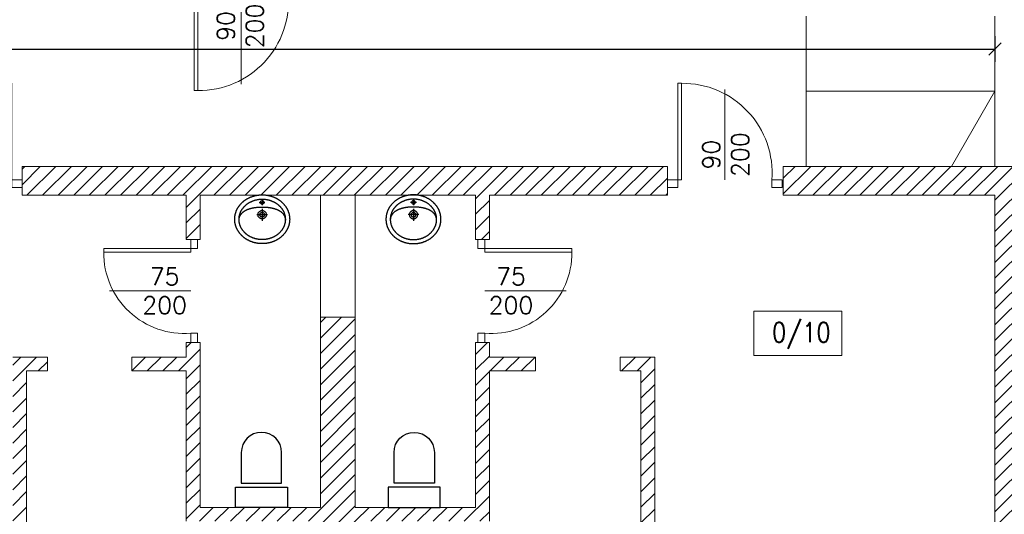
# Model space of a CAD drawing. Header units: millimetres. Extents: x -37273 to 136949, y -1495242345 to -598.
# Tile 25 of 44: x 69393 to 70245, y -17300 to -16872. Entities that reach past the tile are written whole.
import ezdxf

# ---------------------------------------------------------------- set-up
doc = ezdxf.new("R2010")
doc.units = ezdxf.units.MM
for name, color, linetype in [('0-urządzenia', 6, 'Continuous'), ('wym', 1, 'Continuous'), ('ściana', 7, 'Continuous')]:
    doc.layers.add(name, color=color, linetype=linetype)
for name, color, linetype, lineweight in [('A-DRZ', 3, 'Continuous', 13), ('F-BIL-OP', 103, 'Continuous', 9), ('wymiarowannie', 253, 'Continuous', 5)]:
    doc.layers.add(name, color=color, linetype=linetype, lineweight=lineweight)
doc.styles.add('SIMPLEX', font='simplex', dxfattribs={"width": 0.85})
doc.styles.get("Standard").update_dxf_attribs({"font": 'arial.ttf'})
doc.styles.add('WYM_50', font='simplex.shx', dxfattribs={"width": 0.95})
doc.dimstyles.new('50', dxfattribs={"dimtxt": 15, "dimasz": 0.15, "dimexe": 13, "dimexo": 30, "dimgap": 5, "dimtad": 1, "dimdec": 0, "dimrnd": 0.5, "dimzin": 1, "dimdsep": 46, "dimtxsty": 'WYM_50', "dimblk": 'A', "dimcen": 3, "dimdle": 5, "dimse1": 1, "dimse2": 1, "dimclrd": 256, "dimclre": 256, "dimclrt": 2, "dimaunit": 1, "dimadec": 0, "dimazin": 0, "dimtfac": 0.32, "dimtdec": 0, "dimtix": 1, "dimtmove": 1, "dimatfit": 3, "dimldrblk": 'A', "dimfxl": 1, "dimtvp": 0.08, "dimtolj": 1, "dimtzin": 1, "dimarcsym": 0})

# ---------------------------------------------------------------- blocks, each defined once
blk = doc.blocks.new('DRZWI80')
at = {"layer": 'A-DRZ', "extrusion": (0, 0, -1)}
for points in [[(-63186.49, 25780.28), (-63183.49, 25780.28), (-63183.49, 25856.28)], [(-63186.49, 25856.28), (-63183.49, 25856.28)]]:
    blk.add_lwpolyline(points, dxfattribs=at)
at = {"layer": 'A-DRZ'}
for points in [[(63186.49, 25780.28), (63186.49, 25856.28)], [(63149.49, 25780.28), (63149.49, 25851.36)]]:
    blk.add_lwpolyline(points, dxfattribs=at)
for points in [[(63104.49, 25774.28), (63104.49, 25780.28), (63112.49, 25780.28), (63112.49, 25774.28)], [(63194.49, 25774.28), (63194.49, 25780.28), (63186.49, 25780.28), (63186.49, 25774.28)]]:
    blk.add_lwpolyline(points, close=True, dxfattribs=at)
at = {"layer": 'A-DRZ', "color": 1}
blk.add_arc((63182.77, 25785.79), 70.49, 89.40844, 184.48773, dxfattribs=at)
blk = doc.blocks.new('GFT43')
at = {"layer": 'A-DRZ'}
blk.add_blockref('DRZWI80', (-63194.49, -25774.28), dxfattribs=at)
blk = doc.blocks.new('dsdfsdf')
at = {"layer": '0-urządzenia'}
for points in [[(26.84, -0.17), (26.84, -0.55), (26.83, -0.94), (26.81, -1.33), (26.78, -1.71), (26.75, -2.09), (26.72, -2.47), (26.67, -2.85), (26.62, -3.23), (26.56, -3.6), (26.5, -3.98), (26.43, -4.35), (26.35, -4.72), (26.27, -5.08), (26.18, -5.45), (26.08, -5.81), (25.98, -6.18), (25.87, -6.53), (25.76, -6.89), (25.64, -7.25), (25.51, -7.6), (25.38, -7.95), (25.24, -8.3), (25.1, -8.64), (24.95, -8.98), (24.79, -9.32), (24.63, -9.66), (24.46, -10), (24.29, -10.33), (24.11, -10.66), (23.93, -10.99), (23.74, -11.31), (23.55, -11.63), (23.35, -11.95), (23.14, -12.26), (22.93, -12.58), (22.72, -12.89), (22.5, -13.19), (22.27, -13.49), (22.04, -13.79), (21.81, -14.09), (21.57, -14.38), (21.33, -14.67), (21.08, -14.96), (20.82, -15.24), (20.56, -15.52), (20.3, -15.8), (20.03, -16.07), (19.76, -16.34), (19.48, -16.6), (19.2, -16.87), (18.92, -17.12), (18.63, -17.38), (18.33, -17.63), (18.03, -17.87), (17.73, -18.12), (17.42, -18.35), (17.11, -18.59), (16.8, -18.82), (16.48, -19.04), (16.16, -19.27), (15.83, -19.48), (15.5, -19.7), (15.17, -19.91), (14.83, -20.11), (14.49, -20.31), (14.15, -20.5), (13.8, -20.7), (13.45, -20.88), (13.09, -21.06), (12.74, -21.24), (12.37, -21.41), (12.01, -21.58), (11.64, -21.74), (11.27, -21.9), (10.9, -22.06), (10.52, -22.2), (10.14, -22.35), (9.76, -22.49), (9.37, -22.62), (8.98, -22.75), (8.59, -22.87), (8.2, -22.99), (7.8, -23.1), (7.4, -23.21), (7, -23.31), (6.6, -23.4), (6.19, -23.49), (5.78, -23.58), (5.37, -23.66), (4.96, -23.73), (4.54, -23.8), (4.12, -23.86), (3.7, -23.92), (3.28, -23.97), (2.86, -24.02), (2.43, -24.06), (2, -24.09), (1.57, -24.12), (1.14, -24.14), (0.71, -24.15), (0.28, -24.16), (-0.16, -24.17), (-0.16, -24.17), (-0.6, -24.16), (-1.03, -24.15), (-1.47, -24.14), (-1.9, -24.12), (-2.33, -24.09), (-2.76, -24.06), (-3.18, -24.02), (-3.61, -23.97), (-4.03, -23.92), (-4.45, -23.86), (-4.87, -23.8), (-5.28, -23.73), (-5.69, -23.66), (-6.11, -23.58), (-6.51, -23.49), (-6.92, -23.4), (-7.33, -23.31), (-7.73, -23.21), (-8.13, -23.1), (-8.52, -22.99), (-8.92, -22.87), (-9.31, -22.75), (-9.7, -22.62), (-10.08, -22.49), (-10.46, -22.35), (-10.84, -22.2), (-11.22, -22.06), (-11.59, -21.9), (-11.97, -21.74), (-12.33, -21.58), (-12.7, -21.41), (-13.06, -21.24), (-13.42, -21.06), (-13.77, -20.88), (-14.12, -20.7), (-14.47, -20.5), (-14.81, -20.31), (-15.16, -20.11), (-15.49, -19.91), (-15.83, -19.7), (-16.16, -19.48), (-16.48, -19.27), (-16.8, -19.04), (-17.12, -18.82), (-17.44, -18.59), (-17.75, -18.35), (-18.05, -18.12), (-18.36, -17.87), (-18.65, -17.63), (-18.95, -17.38), (-19.24, -17.12), (-19.52, -16.87), (-19.81, -16.6), (-20.08, -16.34), (-20.35, -16.07), (-20.62, -15.8), (-20.89, -15.52), (-21.14, -15.24), (-21.4, -14.96), (-21.65, -14.67), (-21.89, -14.38), (-22.13, -14.09), (-22.37, -13.79), (-22.6, -13.49), (-22.82, -13.19), (-23.04, -12.89), (-23.26, -12.58), (-23.47, -12.26), (-23.67, -11.95), (-23.87, -11.63), (-24.06, -11.31), (-24.25, -10.99), (-24.44, -10.66), (-24.61, -10.33), (-24.79, -10), (-24.95, -9.66), (-25.11, -9.32), (-25.27, -8.98), (-25.42, -8.64), (-25.56, -8.3), (-25.7, -7.95), (-25.83, -7.6), (-25.96, -7.25), (-26.08, -6.89), (-26.19, -6.53), (-26.3, -6.18), (-26.41, -5.81), (-26.5, -5.45), (-26.59, -5.08), (-26.67, -4.72), (-26.75, -4.35), (-26.82, -3.98), (-26.89, -3.6), (-26.94, -3.23), (-26.99, -2.85), (-27.04, -2.47), (-27.08, -2.09), (-27.11, -1.71), (-27.13, -1.33), (-27.15, -0.94), (-27.16, -0.55), (-27.16, -0.17), (-27.16, -0.17), (-27.16, 0.22), (-27.15, 0.61), (-27.13, 0.99), (-27.11, 1.38), (-27.08, 1.76), (-27.04, 2.14), (-26.99, 2.52), (-26.94, 2.89), (-26.89, 3.27), (-26.82, 3.64), (-26.75, 4.01), (-26.67, 4.38), (-26.59, 4.75), (-26.5, 5.12), (-26.41, 5.48), (-26.3, 5.84), (-26.19, 6.2), (-26.08, 6.56), (-25.96, 6.91), (-25.83, 7.27), (-25.7, 7.62), (-25.56, 7.96), (-25.42, 8.31), (-25.27, 8.65), (-25.11, 8.99), (-24.95, 9.33), (-24.79, 9.66), (-24.61, 10), (-24.44, 10.33), (-24.25, 10.65), (-24.06, 10.98), (-23.87, 11.3), (-23.67, 11.62), (-23.47, 11.93), (-23.26, 12.24), (-23.04, 12.55), (-22.82, 12.86), (-22.6, 13.16), (-22.37, 13.46), (-22.13, 13.76), (-21.89, 14.05), (-21.65, 14.34), (-21.4, 14.63), (-21.14, 14.91), (-20.89, 15.19), (-20.62, 15.47), (-20.35, 15.74), (-20.08, 16.01), (-19.81, 16.27), (-19.52, 16.53), (-19.24, 16.79), (-18.95, 17.04), (-18.65, 17.29), (-18.36, 17.54), (-18.05, 17.78), (-17.75, 18.02), (-17.44, 18.25), (-17.12, 18.48), (-16.8, 18.71), (-16.48, 18.93), (-16.16, 19.15), (-15.83, 19.36), (-15.49, 19.57), (-15.16, 19.78), (-14.81, 19.98), (-14.47, 20.17), (-14.12, 20.36), (-13.77, 20.55), (-13.42, 20.73), (-13.06, 20.91), (-12.7, 21.08), (-12.33, 21.25), (-11.97, 21.41), (-11.59, 21.57), (-11.22, 21.72), (-10.84, 21.87), (-10.46, 22.01), (-10.08, 22.15), (-9.7, 22.29), (-9.31, 22.41), (-8.92, 22.54), (-8.52, 22.65), (-8.13, 22.77), (-7.73, 22.87), (-7.33, 22.97), (-6.92, 23.07), (-6.51, 23.16), (-6.11, 23.25), (-5.69, 23.33), (-5.28, 23.4), (-4.87, 23.47), (-4.45, 23.53), (-4.03, 23.59), (-3.61, 23.64), (-3.18, 23.68), (-2.76, 23.72), (-2.33, 23.76), (-1.9, 23.78), (-1.47, 23.81), (-1.03, 23.82), (-0.6, 23.83), (-0.16, 23.83), (-0.16, 23.83), (0.28, 23.83), (0.71, 23.82), (1.14, 23.81), (1.57, 23.78), (2, 23.76), (2.43, 23.72), (2.86, 23.68), (3.28, 23.64), (3.7, 23.59), (4.12, 23.53), (4.54, 23.47), (4.96, 23.4), (5.37, 23.33), (5.78, 23.25), (6.19, 23.16), (6.6, 23.07), (7, 22.97), (7.4, 22.87), (7.8, 22.77), (8.2, 22.65), (8.59, 22.54), (8.98, 22.41), (9.37, 22.29), (9.76, 22.15), (10.14, 22.01), (10.52, 21.87), (10.9, 21.72), (11.27, 21.57), (11.64, 21.41), (12.01, 21.25), (12.37, 21.08), (12.74, 20.91), (13.09, 20.73), (13.45, 20.55), (13.8, 20.36), (14.15, 20.17), (14.49, 19.98), (14.83, 19.78), (15.17, 19.57), (15.5, 19.36), (15.83, 19.15), (16.16, 18.93), (16.48, 18.71), (16.8, 18.48), (17.11, 18.25), (17.42, 18.02), (17.73, 17.78), (18.03, 17.54), (18.33, 17.29), (18.63, 17.04), (18.92, 16.79), (19.2, 16.53), (19.48, 16.27), (19.76, 16.01), (20.03, 15.74), (20.3, 15.47), (20.56, 15.19), (20.82, 14.91), (21.08, 14.63), (21.33, 14.34), (21.57, 14.05), (21.81, 13.76), (22.04, 13.46), (22.27, 13.16), (22.5, 12.86), (22.72, 12.55), (22.93, 12.24), (23.14, 11.93), (23.35, 11.62), (23.55, 11.3), (23.74, 10.98), (23.93, 10.65), (24.11, 10.33), (24.29, 10), (24.46, 9.66), (24.63, 9.33), (24.79, 8.99), (24.95, 8.65), (25.1, 8.31), (25.24, 7.96), (25.38, 7.62), (25.51, 7.27), (25.64, 6.91), (25.76, 6.56), (25.87, 6.2), (25.98, 5.84), (26.08, 5.48), (26.18, 5.12), (26.27, 4.75), (26.35, 4.38), (26.43, 4.01), (26.5, 3.64), (26.56, 3.27), (26.62, 2.89), (26.67, 2.52), (26.72, 2.14), (26.75, 1.76), (26.78, 1.38), (26.81, 0.99), (26.83, 0.61), (26.84, 0.22), (26.84, -0.17)], [(22.59, -0.29), (22.58, -0.68), (22.57, -1.06), (22.55, -1.44), (22.52, -1.82), (22.48, -2.2), (22.44, -2.58), (22.39, -2.95), (22.32, -3.32), (22.25, -3.69), (22.18, -4.06), (22.09, -4.43), (22, -4.79), (21.9, -5.15), (21.79, -5.51), (21.68, -5.86), (21.56, -6.21), (21.43, -6.56), (21.29, -6.91), (21.15, -7.25), (20.99, -7.59), (20.84, -7.93), (20.67, -8.27), (20.5, -8.6), (20.32, -8.93), (20.14, -9.25), (19.95, -9.57), (19.75, -9.89), (19.54, -10.21), (19.33, -10.52), (19.12, -10.82), (18.89, -11.13), (18.67, -11.43), (18.43, -11.72), (18.19, -12.02), (17.94, -12.31), (17.69, -12.59), (17.43, -12.87), (17.17, -13.15), (16.9, -13.42), (16.62, -13.69), (16.34, -13.95), (16.06, -14.21), (15.77, -14.46), (15.47, -14.71), (15.17, -14.96), (14.86, -15.2), (14.55, -15.43), (14.24, -15.66), (13.92, -15.89), (13.59, -16.11), (13.26, -16.32), (12.93, -16.53), (12.59, -16.74), (12.24, -16.94), (11.89, -17.13), (11.54, -17.32), (11.19, -17.51), (10.83, -17.69), (10.46, -17.86), (10.09, -18.03), (9.72, -18.19), (9.35, -18.34), (8.97, -18.49), (8.58, -18.64), (8.2, -18.77), (7.81, -18.91), (7.41, -19.03), (7.02, -19.15), (6.62, -19.26), (6.21, -19.37), (5.81, -19.47), (5.4, -19.57), (4.99, -19.65), (4.57, -19.73), (4.15, -19.81), (3.73, -19.87), (3.31, -19.94), (2.88, -19.99), (2.45, -20.04), (2.02, -20.08), (1.59, -20.11), (1.16, -20.13), (0.72, -20.15), (0.28, -20.16), (-0.16, -20.17), (-0.16, -20.17), (-0.6, -20.16), (-1.04, -20.15), (-1.48, -20.13), (-1.91, -20.11), (-2.35, -20.08), (-2.78, -20.04), (-3.21, -19.99), (-3.63, -19.94), (-4.05, -19.87), (-4.48, -19.81), (-4.89, -19.73), (-5.31, -19.65), (-5.72, -19.57), (-6.13, -19.47), (-6.54, -19.37), (-6.94, -19.26), (-7.34, -19.15), (-7.74, -19.03), (-8.13, -18.91), (-8.52, -18.77), (-8.91, -18.64), (-9.29, -18.49), (-9.67, -18.34), (-10.05, -18.19), (-10.42, -18.03), (-10.79, -17.86), (-11.15, -17.69), (-11.51, -17.51), (-11.87, -17.32), (-12.22, -17.13), (-12.57, -16.94), (-12.91, -16.74), (-13.25, -16.53), (-13.58, -16.32), (-13.91, -16.11), (-14.24, -15.89), (-14.56, -15.66), (-14.88, -15.43), (-15.19, -15.2), (-15.49, -14.96), (-15.79, -14.71), (-16.09, -14.46), (-16.38, -14.21), (-16.67, -13.95), (-16.95, -13.69), (-17.22, -13.42), (-17.49, -13.15), (-17.76, -12.87), (-18.01, -12.59), (-18.27, -12.31), (-18.51, -12.02), (-18.75, -11.72), (-18.99, -11.43), (-19.22, -11.13), (-19.44, -10.82), (-19.66, -10.52), (-19.87, -10.21), (-20.07, -9.89), (-20.27, -9.57), (-20.46, -9.25), (-20.65, -8.93), (-20.82, -8.6), (-21, -8.27), (-21.16, -7.93), (-21.32, -7.59), (-21.47, -7.25), (-21.61, -6.91), (-21.75, -6.56), (-21.88, -6.21), (-22, -5.86), (-22.12, -5.51), (-22.22, -5.15), (-22.32, -4.79), (-22.42, -4.43), (-22.5, -4.06), (-22.58, -3.69), (-22.65, -3.32), (-22.71, -2.95), (-22.76, -2.58), (-22.81, -2.2), (-22.85, -1.82), (-22.87, -1.44), (-22.9, -1.06), (-22.91, -0.68), (-22.91, -0.29), (-22.91, -0.29), (-22.91, 0.09), (-22.9, 0.48), (-22.87, 0.86), (-22.85, 1.24), (-22.81, 1.62), (-22.76, 1.99), (-22.71, 2.37), (-22.65, 2.74), (-22.58, 3.11), (-22.5, 3.48), (-22.42, 3.84), (-22.32, 4.2), (-22.22, 4.56), (-22.12, 4.92), (-22, 5.28), (-21.88, 5.63), (-21.75, 5.98), (-21.61, 6.33), (-21.47, 6.67), (-21.32, 7.01), (-21.16, 7.35), (-21, 7.68), (-20.82, 8.01), (-20.65, 8.34), (-20.46, 8.67), (-20.27, 8.99), (-20.07, 9.31), (-19.87, 9.62), (-19.66, 9.93), (-19.44, 10.24), (-19.22, 10.55), (-18.99, 10.85), (-18.75, 11.14), (-18.51, 11.43), (-18.27, 11.72), (-18.01, 12.01), (-17.76, 12.29), (-17.49, 12.56), (-17.22, 12.83), (-16.95, 13.1), (-16.67, 13.37), (-16.38, 13.62), (-16.09, 13.88), (-15.79, 14.13), (-15.49, 14.37), (-15.19, 14.61), (-14.88, 14.85), (-14.56, 15.08), (-14.24, 15.3), (-13.91, 15.52), (-13.58, 15.74), (-13.25, 15.95), (-12.91, 16.16), (-12.57, 16.36), (-12.22, 16.55), (-11.87, 16.74), (-11.51, 16.92), (-11.15, 17.1), (-10.79, 17.28), (-10.42, 17.44), (-10.05, 17.6), (-9.67, 17.76), (-9.29, 17.91), (-8.91, 18.05), (-8.52, 18.19), (-8.13, 18.32), (-7.74, 18.45), (-7.34, 18.57), (-6.94, 18.68), (-6.54, 18.79), (-6.13, 18.89), (-5.72, 18.98), (-5.31, 19.07), (-4.89, 19.15), (-4.48, 19.22), (-4.05, 19.29), (-3.63, 19.35), (-3.21, 19.41), (-2.78, 19.45), (-2.35, 19.49), (-1.91, 19.53), (-1.48, 19.55), (-1.04, 19.57), (-0.6, 19.58), (-0.16, 19.58), (-0.16, 19.58), (0.28, 19.58), (0.72, 19.57), (1.16, 19.55), (1.59, 19.53), (2.02, 19.49), (2.45, 19.45), (2.88, 19.41), (3.31, 19.35), (3.73, 19.29), (4.15, 19.22), (4.57, 19.15), (4.99, 19.07), (5.4, 18.98), (5.81, 18.89), (6.21, 18.79), (6.62, 18.68), (7.02, 18.57), (7.41, 18.45), (7.81, 18.32), (8.2, 18.19), (8.58, 18.05), (8.97, 17.91), (9.35, 17.76), (9.72, 17.6), (10.09, 17.44), (10.46, 17.28), (10.83, 17.1), (11.19, 16.92), (11.54, 16.74), (11.89, 16.55), (12.24, 16.36), (12.59, 16.16), (12.93, 15.95), (13.26, 15.74), (13.59, 15.52), (13.92, 15.3), (14.24, 15.08), (14.55, 14.85), (14.86, 14.61), (15.17, 14.37), (15.47, 14.13), (15.77, 13.88), (16.06, 13.62), (16.34, 13.37), (16.62, 13.1), (16.9, 12.83), (17.17, 12.56), (17.43, 12.29), (17.69, 12.01), (17.94, 11.72), (18.19, 11.43), (18.43, 11.14), (18.67, 10.85), (18.89, 10.55), (19.12, 10.24), (19.33, 9.93), (19.54, 9.62), (19.75, 9.31), (19.95, 8.99), (20.14, 8.67), (20.32, 8.34), (20.5, 8.01), (20.67, 7.68), (20.84, 7.35), (20.99, 7.01), (21.15, 6.67), (21.29, 6.33), (21.43, 5.98), (21.56, 5.63), (21.68, 5.28), (21.79, 4.92), (21.9, 4.56), (22, 4.2), (22.09, 3.84), (22.18, 3.48), (22.25, 3.11), (22.32, 2.74), (22.39, 2.37), (22.44, 1.99), (22.48, 1.62), (22.52, 1.24), (22.55, 0.86), (22.57, 0.48), (22.58, 0.09), (22.59, -0.29)], [(-0.24, 18.15), (0.22, 18.08), (0.64, 17.91), (1, 17.63), (1.27, 17.28), (1.45, 16.86), (1.51, 16.4), (1.45, 15.93), (1.27, 15.51), (1, 15.16), (0.64, 14.89), (0.22, 14.71), (-0.24, 14.65), (-0.71, 14.71), (-1.12, 14.89), (-1.48, 15.16), (-1.75, 15.51), (-1.93, 15.93), (-1.99, 16.4), (-1.93, 16.86), (-1.75, 17.28), (-1.48, 17.63), (-1.12, 17.91), (-0.71, 18.08)], [(-0.22, 8.41), (0.23, 8.38), (0.66, 8.31), (1.08, 8.2), (1.48, 8.04), (1.85, 7.85), (2.2, 7.61), (2.53, 7.35), (2.83, 7.05), (3.09, 6.73), (3.32, 6.37), (3.52, 6), (3.68, 5.6), (3.79, 5.18), (3.86, 4.75), (3.88, 4.31), (3.86, 3.86), (3.79, 3.43), (3.68, 3.01), (3.52, 2.62), (3.32, 2.24), (3.09, 1.89), (2.83, 1.56), (2.53, 1.27), (2.2, 1), (1.85, 0.77), (1.48, 0.57), (1.08, 0.42), (0.66, 0.3), (0.23, 0.23), (-0.22, 0.21), (-0.66, 0.23), (-1.09, 0.3), (-1.51, 0.42), (-1.91, 0.57), (-2.28, 0.77), (-2.63, 1), (-2.96, 1.27), (-3.26, 1.56), (-3.52, 1.89), (-3.75, 2.24), (-3.95, 2.62), (-4.11, 3.01), (-4.22, 3.43), (-4.29, 3.86), (-4.32, 4.31), (-4.29, 4.75), (-4.22, 5.18), (-4.11, 5.6), (-3.95, 6), (-3.75, 6.37), (-3.52, 6.73), (-3.26, 7.05), (-2.96, 7.35), (-2.63, 7.61), (-2.28, 7.85), (-1.91, 8.04), (-1.51, 8.2), (-1.09, 8.31), (-0.66, 8.38)], [(-0.22, 6.61), (0.25, 6.56), (0.68, 6.43), (1.07, 6.21), (1.41, 5.93), (1.69, 5.59), (1.9, 5.2), (2.04, 4.77), (2.08, 4.31), (2.04, 3.84), (1.9, 3.41), (1.69, 3.02), (1.41, 2.68), (1.07, 2.4), (0.68, 2.19), (0.25, 2.05), (-0.22, 2.01), (-0.68, 2.05), (-1.11, 2.19), (-1.5, 2.4), (-1.84, 2.68), (-2.12, 3.02), (-2.33, 3.41), (-2.47, 3.84), (-2.52, 4.31), (-2.47, 4.77), (-2.33, 5.2), (-2.12, 5.59), (-1.84, 5.93), (-1.5, 6.21), (-1.11, 6.43), (-0.68, 6.56)]]:
    blk.add_lwpolyline(points, close=True, dxfattribs=at)
for points in [[(-22.91, -1.17), (-22.91, -0.81), (-22.89, -0.46), (-22.86, -0.12), (-22.82, 0.22), (-22.77, 0.56), (-22.71, 0.89), (-22.64, 1.21), (-22.56, 1.53), (-22.47, 1.84), (-22.37, 2.15), (-22.26, 2.46), (-22.14, 2.76), (-22.01, 3.05), (-21.87, 3.34), (-21.72, 3.63), (-21.56, 3.91), (-21.39, 4.18), (-21.21, 4.45), (-21.02, 4.71), (-20.83, 4.97), (-20.62, 5.23), (-20.41, 5.48), (-20.19, 5.72), (-19.96, 5.96), (-19.72, 6.2), (-19.47, 6.43), (-19.21, 6.65), (-18.95, 6.87), (-18.68, 7.09), (-18.4, 7.3), (-18.11, 7.51), (-17.82, 7.71), (-17.52, 7.9), (-17.21, 8.09), (-16.89, 8.28), (-16.57, 8.46), (-16.24, 8.64), (-15.9, 8.81), (-15.55, 8.98), (-15.2, 9.14), (-14.85, 9.3), (-14.48, 9.45), (-14.11, 9.6), (-13.74, 9.74), (-13.35, 9.88), (-12.96, 10.01), (-12.57, 10.14), (-12.17, 10.26), (-11.77, 10.38), (-11.35, 10.5), (-10.94, 10.61), (-10.52, 10.71), (-10.09, 10.81), (-9.66, 10.91), (-9.22, 11), (-8.78, 11.08), (-8.34, 11.17), (-7.89, 11.24), (-7.43, 11.31), (-6.97, 11.38), (-6.51, 11.44), (-6.04, 11.5), (-5.57, 11.55), (-5.1, 11.6), (-4.62, 11.65), (-4.13, 11.69), (-3.65, 11.72), (-3.16, 11.75), (-2.67, 11.78), (-2.17, 11.8), (-1.67, 11.81), (-1.17, 11.82), (-0.67, 11.83), (-0.16, 11.83)], [(-3.07, 16.4), (2.59, 16.4)], [(-0.24, 19.18), (-0.24, 13.71)], [(-0.24, 9.91), (-0.24, -1.88)], [(-0.16, 11.83), (0.35, 11.83), (0.85, 11.82), (1.35, 11.81), (1.85, 11.8), (2.34, 11.78), (2.84, 11.75), (3.33, 11.72), (3.81, 11.69), (4.29, 11.65), (4.77, 11.6), (5.25, 11.55), (5.72, 11.5), (6.19, 11.44), (6.65, 11.38), (7.11, 11.31), (7.56, 11.24), (8.01, 11.17), (8.46, 11.08), (8.9, 11), (9.34, 10.91), (9.77, 10.81), (10.19, 10.71), (10.62, 10.61), (11.03, 10.5), (11.44, 10.38), (11.85, 10.26), (12.25, 10.14), (12.64, 10.01), (13.03, 9.88), (13.41, 9.74), (13.79, 9.6), (14.16, 9.45), (14.52, 9.3), (14.88, 9.14), (15.23, 8.98), (15.58, 8.81), (15.91, 8.64), (16.24, 8.46), (16.57, 8.28), (16.88, 8.09), (17.19, 7.9), (17.5, 7.71), (17.79, 7.51), (18.08, 7.3), (18.36, 7.09), (18.63, 6.87), (18.89, 6.65), (19.15, 6.43), (19.39, 6.2), (19.63, 5.96), (19.86, 5.72), (20.09, 5.48), (20.3, 5.23), (20.51, 4.97), (20.7, 4.71), (20.89, 4.45), (21.07, 4.18), (21.24, 3.91), (21.4, 3.63), (21.55, 3.34), (21.69, 3.05), (21.82, 2.76), (21.94, 2.46), (22.05, 2.15), (22.15, 1.84), (22.24, 1.53), (22.32, 1.21), (22.39, 0.89), (22.45, 0.56), (22.5, 0.22), (22.54, -0.12), (22.57, -0.46), (22.58, -0.81), (22.59, -1.17)], [(-5.55, 4.36), (5.05, 4.36)]]:
    blk.add_lwpolyline(points, dxfattribs=at)
blk = doc.blocks.new('LA-WC2')
at = {"color": 0}
blk.add_lwpolyline([(17.35, 21), (17.35, 47.5, 1), (-17.5, 47.5), (-17.5, 21)], format="xyb", close=True, dxfattribs=at)
blk.add_lwpolyline([(-22.5, 17.5), (22.5, 17.5), (22.5, 0), (-22.5, 0)], close=True, dxfattribs=at)
blk = doc.blocks.new('A')
at = {"color": 1, "linetype": 'Continuous'}
blk.add_line((0, 73.6), (0, -73.6), dxfattribs=at)
at = {"color": 7, "linetype": 'Continuous'}
blk.add_line((-35.3, -35.3), (35.3, 35.3), dxfattribs=at)
blk = doc.blocks.new('*D1627')
at = {"layer": 'Defpoints', "color": 0, "lineweight": 13, "ltscale": 3}
for p in [(70236.44, -16897.92), (67904.44, -16999.38), (70236.44, -16999.38)]:
    blk.add_point(p, dxfattribs=at)
at = {"layer": 'wym', "lineweight": -2}
blk.add_line((67904.59, -16897.92), (70236.29, -16897.92), dxfattribs=at)
at = {"layer": 'wym', "lineweight": -2, "ltscale": 3, "xscale": 0.15, "yscale": 0.15, "zscale": 0.15, "rotation": 180}
blk.add_blockref('A', (67904.44, -16897.92), dxfattribs=at)
at = {"layer": 'wym', "lineweight": -2, "ltscale": 3, "xscale": 0.15, "yscale": 0.15, "zscale": 0.15}
blk.add_blockref('A', (70236.44, -16897.92), dxfattribs=at)
at = {"layer": 'wym', "color": 2, "ltscale": 3, "insert": (69070.44, -16885.42), "char_height": 15, "attachment_point": 5, "style": 'WYM_50'}
blk.add_mtext('\\A1;2332', dxfattribs=at)

msp = doc.modelspace()

# ---------------------------------------------------------------- hatches: boundary and pattern name
at = {"layer": 'wymiarowannie', "lineweight": 13, "ltscale": 3}
h = msp.add_hatch(dxfattribs=at)
h.set_pattern_fill('ANSI31', color=5, scale=3)
h.set_pattern_definition([(45, (69044.444, -17743.378), (-6.73519, 6.73519), [])])
h.paths.add_polyline_path([(69076.44, -16999.38), (69295.44, -16999.38), (69295.44, -17024.38), (69098.44, -17024.38), (69098.44, -17417.88), (69076.44, -17417.88)])
h.paths.add_polyline_path([(69344.44, -17720.88), (69344.44, -17698.38), (69387.44, -17698.38), (69387.44, -17164.38), (69417.44, -17164.38), (69417.44, -17176.38), (69399.44, -17176.38), (69399.44, -17698.38), (69403.44, -17698.38), (69403.44, -17720.88)])
h.paths.add_polyline_path([(69044.44, -17417.88), (69044.44, -17395.38), (69073.44, -17395.38), (69073.44, -17312.83), (69073.45, -17312.45), (69073.44, -17312.07), (69073.44, -17024.38), (69059.67, -17024.38), (69059.67, -16999.38), (69076.44, -16999.38), (69076.44, -17417.88)])
h.paths.add_polyline_path([(69344.44, -17743.38), (69344.44, -17720.88), (69403.44, -17720.88), (69403.44, -17743.38)])
h.paths.add_polyline_path([(69641.44, -17743.38), (69641.44, -17720.88), (69692.44, -17720.88), (69692.44, -17743.38)])
h.paths.add_polyline_path([(69133.92, -16996.59), (69133.92, -17027.16), (69111.42, -17027.16), (69111.42, -16996.59)], flags=9)
h.paths.add_polyline_path([(69407.37, -17626.74), (69379.52, -17626.74), (69379.52, -17604.24), (69407.37, -17604.24)], flags=9)
h.paths.add_polyline_path([(69410.28, -17662.2), (69392.6, -17662.2), (69392.6, -17639.7), (69410.28, -17639.7)], flags=9)
h = msp.add_hatch(dxfattribs=at)
h.set_pattern_fill('ANSI31', color=5, scale=3)
h.set_pattern_definition([(45, (69044.444, -17743.378), (-6.73519, 6.73519), [])])
h.paths.add_polyline_path([(69490.44, -17176.38), (69490.44, -17164.38), (69537.44, -17164.38), (69537.44, -17151.73), (69549.44, -17151.73), (69549.44, -17294.38), (69653.44, -17294.38), (69653.44, -17129.76), (69683.44, -17129.76), (69683.44, -17294.38), (69787.44, -17294.38), (69787.44, -17151.73), (69799.44, -17151.73), (69799.44, -17164.38), (69839.44, -17164.38), (69839.44, -17176.38), (69799.44, -17176.38), (69799.44, -17306.38), (69683.44, -17306.38), (69683.44, -17395.38), (69780.44, -17395.38), (69780.44, -17407.38), (69683.44, -17407.38), (69683.44, -17496.38), (69780.44, -17496.38), (69780.44, -17508.38), (69683.44, -17508.38), (69683.44, -17597.38), (69780.44, -17597.38), (69780.44, -17609.38), (69683.44, -17609.38), (69683.44, -17698.38), (69692.44, -17698.38), (69692.44, -17720.88), (69641.44, -17720.88), (69641.44, -17698.38), (69653.44, -17698.38), (69653.44, -17609.38), (69556.44, -17609.38), (69556.44, -17597.38), (69653.44, -17597.38), (69653.44, -17508.38), (69556.44, -17508.38), (69556.44, -17496.38), (69653.44, -17496.38), (69653.44, -17407.38), (69556.44, -17407.38), (69556.44, -17395.38), (69653.44, -17395.38), (69653.44, -17306.38), (69537.44, -17306.38), (69537.44, -17176.38)])
h.paths.add_polyline_path([(69395.44, -17024.38), (69395.44, -16999.38), (69953.44, -16999.38), (69953.44, -17024.38), (69799.44, -17024.38), (69799.44, -17062.63), (69787.44, -17062.63), (69787.44, -17024.38), (69738.32, -17024.38), (69737.96, -17024.32), (69737.59, -17024.26), (69737.22, -17024.21), (69736.85, -17024.17), (69736.48, -17024.13), (69736.1, -17024.09), (69735.73, -17024.06), (69735.35, -17024.04), (69734.97, -17024.02), (69734.59, -17024.01), (69734.2, -17024), (69733.82, -17024), (69733.43, -17024), (69733.05, -17024.01), (69732.67, -17024.02), (69732.29, -17024.04), (69731.91, -17024.06), (69731.54, -17024.09), (69731.16, -17024.13), (69730.79, -17024.17), (69730.42, -17024.21), (69730.05, -17024.26), (69729.68, -17024.32), (69729.31, -17024.38), (69683.44, -17024.38), (69653.44, -17024.38), (69607.57, -17024.38), (69607.21, -17024.32), (69606.84, -17024.26), (69606.47, -17024.21), (69606.1, -17024.17), (69605.73, -17024.13), (69605.35, -17024.09), (69604.98, -17024.06), (69604.6, -17024.04), (69604.22, -17024.02), (69603.84, -17024.01), (69603.45, -17024), (69603.07, -17024), (69602.69, -17024), (69602.3, -17024.01), (69601.92, -17024.02), (69601.54, -17024.04), (69601.16, -17024.06), (69600.79, -17024.09), (69600.41, -17024.13), (69600.04, -17024.17), (69599.67, -17024.21), (69599.3, -17024.26), (69598.93, -17024.32), (69598.56, -17024.38), (69549.44, -17024.38), (69549.44, -17062.63), (69537.44, -17062.63), (69537.44, -17024.38)])
h.paths.add_polyline_path([(69683.73, -17626.74), (69653.16, -17626.74), (69653.16, -17604.24), (69683.73, -17604.24)], flags=9)
h.paths.add_polyline_path([(69661.37, -17662.2), (69633.52, -17662.2), (69633.52, -17639.7), (69661.37, -17639.7)], flags=9)
h.paths.add_polyline_path([(69696.1, -17662.2), (69679.78, -17662.2), (69679.78, -17639.7), (69696.1, -17639.7)], flags=9)
h = msp.add_hatch(dxfattribs=at)
h.set_pattern_fill('ANSI31', color=5, scale=3)
h.set_pattern_definition([(45, (69912.444, -17743.378), (-6.73519, 6.73519), [])])
h.paths.add_polyline_path([(70053.44, -17017.69), (70053.44, -16999.38), (70259.44, -16999.38), (70259.44, -17720.88), (70227.44, -17720.88), (70227.44, -17698.38), (70236.44, -17698.38), (70236.44, -17024.38), (70053.44, -17024.38)])
h.paths.add_polyline_path([(69912.44, -17176.38), (69912.44, -17164.38), (69942.44, -17164.38), (69942.44, -17698.38), (69989.44, -17698.38), (69989.44, -17720.88), (69930.44, -17720.88), (69930.44, -17698.38), (69930.44, -17176.38)])
h.paths.add_polyline_path([(70259.44, -17720.88), (70259.44, -16999.38), (70281.44, -16999.38), (70281.44, -17720.88)])
h.paths.add_polyline_path([(69930.44, -17743.38), (69930.44, -17720.88), (69989.44, -17720.88), (69989.44, -17743.38)])
h.paths.add_polyline_path([(70227.44, -17743.38), (70227.44, -17720.88), (70259.44, -17720.88), (70259.44, -17743.38)])
h.paths.add_polyline_path([(70259.44, -17743.38), (70259.44, -17720.88), (70281.44, -17720.88), (70281.44, -17743.38)])
h.paths.add_polyline_path([(69950.37, -17626.74), (69922.52, -17626.74), (69922.52, -17604.24), (69950.37, -17604.24)], flags=9)
h.paths.add_polyline_path([(70240.1, -17662.2), (70223.78, -17662.2), (70223.78, -17639.7), (70240.1, -17639.7)], flags=9)

# ---------------------------------------------------------------- linework, layer by layer
at = {"layer": 'F-BIL-OP', "color": 0}
msp.add_lwpolyline([(70028.15, -17124.62), (70104.1, -17124.62), (70104.1, -17163.01), (70028.15, -17163.01)], close=True, dxfattribs=at)
at = {"layer": 'wymiarowannie', "color": 5, "lineweight": 13, "ltscale": 3}
for p, q in [((70073.44, -16999.38), (70073.44, -16869.38)), ((70236.44, -16999.38), (70236.44, -16869.38)), ((70073.44, -16934.38), (70236.44, -16934.38)), ((70236.44, -16934.38), (70199.06, -16999.38))]:
    msp.add_line(p, q, dxfattribs=at)
at = {"layer": 'wymiarowannie', "color": 1, "lineweight": 13, "ltscale": 3}
for p, q in [((70053.44, -16999.38), (70281.44, -16999.38)), ((69787.44, -17062.63), (69799.44, -17062.63))]:
    msp.add_line(p, q, dxfattribs=at)
at = {"layer": 'wymiarowannie', "color": 200, "lineweight": 13, "ltscale": 3}
msp.add_lwpolyline([(69653.44, -17024.38), (69683.44, -17024.38), (69683.44, -17129.76), (69653.44, -17129.76)], close=True, dxfattribs=at)
at = {"layer": 'ściana', "lineweight": 13, "ltscale": 3}
for p, q in [((69395.44, -17024.38), (69395.44, -16999.38)), ((69395.44, -16999.38), (69953.44, -16999.38)), ((69953.44, -17024.38), (69953.44, -16999.38)), ((70253.44, -16999.38), (70053.44, -16999.38)), ((70053.44, -17024.38), (70053.44, -16999.38)), ((69395.44, -17024.38), (69537.44, -17024.38)), ((69537.44, -17062.63), (69537.44, -17024.38)), ((69549.44, -17062.63), (69549.44, -17024.38)), ((69549.44, -17024.38), (69653.44, -17024.38)), ((69653.44, -17024.38), (69653.44, -17294.38)), ((69683.44, -17024.38), (69683.44, -17294.38)), ((69683.44, -17024.38), (69787.44, -17024.38)), ((69787.44, -17062.63), (69787.44, -17024.38)), ((69799.44, -17062.63), (69799.44, -17024.38)), ((69799.44, -17024.38), (69953.44, -17024.38)), ((70053.44, -17024.38), (70236.44, -17024.38)), ((70236.44, -17024.38), (70236.44, -17698.38)), ((69549.44, -17062.63), (69537.44, -17062.63)), ((69537.44, -17164.38), (69537.44, -17151.73)), ((69549.44, -17151.73), (69537.44, -17151.73)), ((69549.44, -17294.38), (69549.44, -17151.73)), ((69787.44, -17294.38), (69787.44, -17151.73)), ((69787.44, -17151.73), (69799.44, -17151.73)), ((69799.44, -17164.38), (69799.44, -17151.73)), ((69387.44, -17164.38), (69417.44, -17164.38)), ((69417.44, -17164.38), (69417.44, -17176.38)), ((69490.44, -17164.38), (69537.44, -17164.38)), ((69490.44, -17176.38), (69490.44, -17164.38)), ((69839.44, -17164.38), (69799.44, -17164.38)), ((69839.44, -17176.38), (69839.44, -17164.38)), ((69839.44, -17164.38), (69839.44, -17176.38)), ((69942.44, -17164.38), (69912.44, -17164.38)), ((69912.44, -17164.38), (69912.44, -17176.38)), ((69942.44, -17164.38), (69942.44, -17698.38)), ((69399.44, -17176.38), (69399.44, -17698.38)), ((69417.44, -17176.38), (69399.44, -17176.38)), ((69537.44, -17176.38), (69490.44, -17176.38)), ((69537.44, -17176.38), (69519.44, -17176.38)), ((69537.44, -17306.38), (69537.44, -17176.38)), ((69799.44, -17306.38), (69799.44, -17176.38)), ((69799.44, -17176.38), (69817.44, -17176.38)), ((69799.44, -17176.38), (69839.44, -17176.38)), ((69912.44, -17176.38), (69930.44, -17176.38)), ((69930.44, -17176.38), (69930.44, -17698.38)), ((69653.44, -17294.38), (69549.44, -17294.38)), ((69653.44, -17294.38), (69556.44, -17294.38)), ((69683.44, -17294.38), (69787.44, -17294.38)), ((69683.44, -17294.38), (69780.44, -17294.38))]:
    msp.add_line(p, q, dxfattribs=at)

# ---------------------------------------------------------------- block references
at = {"layer": '0-urządzenia'}
msp.add_blockref('LA-WC2', (69602.49, -17294.38), dxfattribs=at)
at = {"layer": '0-urządzenia', "xscale": -1}
msp.add_blockref('LA-WC2', (69734.4, -17294.38), dxfattribs=at)
at = {"layer": 'A-DRZ'}
for p, xscale, yscale, zscale, rotation in [((69535.44, -16843.58), 1.1, 1.1, 1.1, 180), ((69547.27, -17062.63), 0.9900000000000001, 0.9900000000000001, 0.9900000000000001, 90), ((69789.61, -17062.63), -0.9900000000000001, 0.9900000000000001, 0.9900000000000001, 270)]:
    msp.add_blockref('GFT43', p, dxfattribs=dict(at, xscale=xscale, yscale=yscale, zscale=zscale, rotation=rotation))
at = {"layer": 'A-DRZ', "yscale": 1.1, "zscale": 1.1}
for p, xscale in [((69395.44, -17017.69), 1.1), ((69953.44, -17017.69), -1.1)]:
    msp.add_blockref('GFT43', p, dxfattribs=dict(at, xscale=xscale))
at = {"layer": 'wym', "xscale": 0.8800000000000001, "yscale": 0.8800000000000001, "zscale": 0.8800000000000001, "rotation": 359.9999999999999}
msp.add_blockref('dsdfsdf', (69603.21, -17044.97), dxfattribs=at)
at = {"layer": 'wym', "xscale": -0.8800000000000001, "yscale": 0.8800000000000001, "zscale": 0.8800000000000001}
msp.add_blockref('dsdfsdf', (69733.68, -17044.97), dxfattribs=at)

# ---------------------------------------------------------------- texts
at = {"layer": 'A-DRZ', "char_height": 15, "attachment_point": 5, "rotation": 90}
for insert in [(69584.13, -16877.91), (70003.76, -16989.22)]:
    msp.add_mtext('\\pxqc;{\\Fsimplex|c238;90\\P\\pq*;\\Fsimplex|c0;2\\Fsimplex|c238;00}', dxfattribs=dict(at, insert=insert))
at = {"layer": 'A-DRZ', "char_height": 15, "attachment_point": 5}
for insert in [(69518.75, -17107.04), (69818.14, -17107.04)]:
    msp.add_mtext('\\pxqc;{\\Fsimplex.shx|c238;75\\P\\pq*;\\Fsimplex.shx|c0;2\\Fsimplex.shx|c238;00}', dxfattribs=dict(at, insert=insert))
at = {"layer": 'F-BIL-OP', "color": 0, "style": 'SIMPLEX', "width": 0.85}
msp.add_text('0/10', height=17, dxfattribs=at).set_placement((70043.74, -17151.47))

# ---------------------------------------------------------------- dimensions: what is measured, and where the dimension line sits
at = {"layer": 'wym'}
dim = msp.add_linear_dim(base=(70236.44, -16897.92), p1=(67904.44, -16999.38), p2=(70236.44, -16999.38), dimstyle='50', override={"dimblk": 'A', "dimfxl": 0, "dimarcsym": 1}, dxfattribs=at)
dim.commit()
dim.dimension.update_dxf_attribs({"geometry": '*D1627', "text_midpoint": (69070.44, -16885.42)})

doc.saveas('drawing.dxf')
